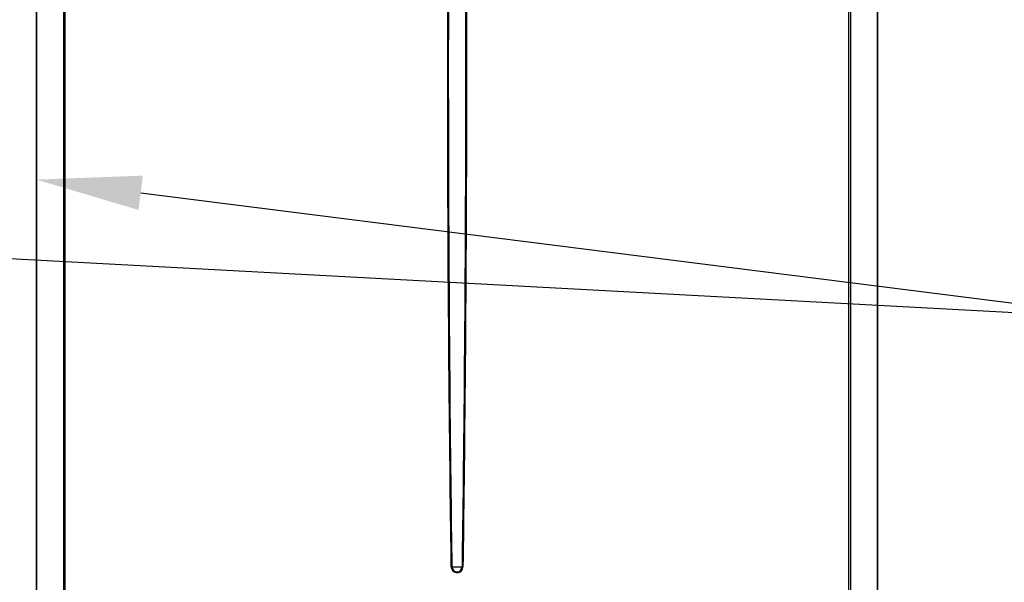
# Model space of a CAD drawing. Header units: centimetres. Extents: x 4745 to 39369, y 17389 to 19524.
# Tile 26 of 188: x 15478 to 15548, y 18170 to 18210. Entities that reach past the tile are written whole.
import ezdxf
from ezdxf import colors
from ezdxf.entities.mleader import LeaderData, LeaderLine
from ezdxf.math import Vec2, Vec3

# ---------------------------------------------------------------- set-up
doc = ezdxf.new("R2010")
doc.units = ezdxf.units.CM
doc.layers.add('$_urządzenia', color=250, linetype='Continuous')
doc.layers.add('IS_Opis', color=250, linetype='Continuous', lineweight=9)
doc.styles.add('styl1', font='ARIALN.TTF')

# ---------------------------------------------------------------- blocks, each defined once
blk = doc.blocks.new('A$C92957c0b')
at = {"layer": '$_urządzenia'}
for p, q in [((-300, -1125.6), (-300, -30.4)), ((-299.63, -1125.6), (-299.63, -30.4)), ((-280.56, -30.4), (-280.56, -1125.6)), ((-279.34, -1127), (-279.34, -29)), ((279.34, -1127), (279.34, -29)), ((280.56, -30.4), (280.56, -1125.6)), ((299.63, -1125.6), (299.63, -30.4)), ((300, -1125.6), (300, -30.4)), ((-3.51, -854), (-4.15, -854.02)), ((-3.51, -854), (3.51, -854)), ((3.51, -854), (4.15, -854.02))]:
    blk.add_line(p, q, dxfattribs=at)
for points in [[(-4.15, -854.02), (-4.25, -847.27), (-4.34, -840.26), (-4.44, -832.98), (-4.54, -825.46), (-4.64, -817.67), (-4.74, -809.58), (-4.84, -801.18), (-4.95, -792.47), (-5.05, -783.38), (-5.16, -773.91), (-5.27, -764.06), (-5.37, -753.76), (-5.48, -742.97), (-5.59, -731.74), (-5.7, -720.1), (-5.8, -708.02), (-5.91, -695.53), (-6.01, -682.85), (-6.1, -669.96), (-6.19, -656.87), (-6.27, -643.77), (-6.35, -630.7), (-6.42, -617.61), (-6.48, -604.57), (-6.53, -591.61), (-6.58, -578.68), (-6.62, -565.73), (-6.65, -552.78), (-6.68, -539.81), (-6.7, -526.63), (-6.71, -513.28), (-6.72, -499.73), (-6.72, -485.73), (-6.71, -471.23), (-6.69, -456.29)], [(-3.51, -854), (-3.61, -847.25), (-3.7, -840.24), (-3.8, -832.96), (-3.9, -825.44), (-4, -817.66), (-4.1, -809.56), (-4.2, -801.16), (-4.31, -792.45), (-4.41, -783.36), (-4.52, -773.89), (-4.62, -764.04), (-4.73, -753.74), (-4.84, -742.95), (-4.94, -731.72), (-5.05, -720.08), (-5.15, -708), (-5.25, -695.52), (-5.35, -682.83), (-5.44, -669.95), (-5.52, -656.86), (-5.6, -643.76), (-5.67, -630.68), (-5.74, -617.6), (-5.8, -604.55), (-5.85, -591.59), (-5.89, -578.67), (-5.93, -565.72), (-5.96, -552.77), (-5.99, -539.8), (-6.01, -526.62), (-6.02, -513.27), (-6.02, -499.72), (-6.02, -485.72), (-6.01, -471.22), (-5.99, -456.28)], [(5.99, -453.85), (6.01, -466.78), (6.02, -479.59), (6.02, -492.4), (6.02, -505.25), (6.02, -518.1), (6, -530.98), (5.98, -543.92), (5.95, -556.91), (5.92, -569.89), (5.88, -582.87), (5.83, -595.85), (5.78, -608.78), (5.72, -621.66), (5.65, -634.48), (5.58, -647.23), (5.5, -659.92), (5.42, -672.53), (5.33, -684.96), (5.24, -697.23), (5.14, -709.31), (5.04, -721.03), (4.94, -732.33), (4.83, -743.26), (4.73, -753.78), (4.62, -763.87), (4.52, -773.56), (4.42, -782.9), (4.31, -791.87), (4.21, -800.49), (4.11, -808.83), (4.01, -816.89), (3.91, -824.67), (3.81, -832.26), (3.71, -839.7), (3.61, -846.94), (3.51, -854)], [(6.68, -453.85), (6.7, -466.79), (6.71, -479.6), (6.72, -492.41), (6.72, -505.26), (6.71, -518.1), (6.69, -530.99), (6.67, -543.94), (6.64, -556.92), (6.61, -569.9), (6.56, -582.88), (6.51, -595.86), (6.46, -608.79), (6.4, -621.67), (6.33, -634.49), (6.25, -647.24), (6.17, -659.93), (6.08, -672.55), (5.99, -684.98), (5.89, -697.25), (5.79, -709.33), (5.69, -721.05), (5.59, -732.34), (5.48, -743.27), (5.37, -753.8), (5.27, -763.89), (5.16, -773.58), (5.06, -782.91), (4.95, -791.89), (4.85, -800.5), (4.75, -808.85), (4.65, -816.91), (4.55, -824.69), (4.45, -832.28), (4.35, -839.71), (4.25, -846.96), (4.15, -854.02)]]:
    blk.add_lwpolyline(points, dxfattribs=at)
for radius, start, end in [(4.15, 180.24419, 359.75581), (3.51, 180, 0)]:
    blk.add_arc((0, -854), radius, start, end, dxfattribs=at)

msp = doc.modelspace()

# ---------------------------------------------------------------- block references
at = {"layer": '$_urządzenia', "xscale": 0.1, "yscale": 0.1, "zscale": 0.1}
msp.add_blockref('A$C92957c0b', (15509.216, 18256.513), dxfattribs=at)

# ---------------------------------------------------------------- leaders
at = {"layer": 'IS_Opis'}
ml = msp.add_multileader_mtext('Standard', dxfattribs=at)
ml.set_content('Projektowany kocioł gazowy 1-funkcyjny 29,5kW z zamkniętą komorą spalania.', color=256, style='styl1')
ml.set_leader_properties()
ml.build(insert=Vec2(0, 0))
ml.multileader.update_dxf_attribs({"dogleg_length": 5, "arrow_head_size": 7.5})
ctx = ml.context
ctx.base_point, ctx.char_height, ctx.arrow_head_size, ctx.landing_gap_size, ctx.plane_origin = Vec3(15107.702, 18198.713), 12, 7.5, 5, Vec3(15436.327, 18046.914)
ctx.text_align_type = 2
notes = []
notes.append((ctx, [(1, (1, 1, 0), (15371.924, 18198.713), (-1, 0), 10.121, [(1, [(15479.216, 18198.713), (15558.434, 18188.713)], 0, [])])]))
ctx.mtext.insert, ctx.mtext.width, ctx.mtext.defined_height, ctx.mtext.alignment, ctx.mtext.flow_direction = Vec3(15356.803, 18206.452), 283.21555, 76.915, 3, 5
for ctx, leaders in notes:
    for number, flags, end, landing, length, lines in leaders:
        leader = LeaderData()
        leader.index, (leader.has_last_leader_line, leader.has_dogleg_vector, leader.attachment_direction) = number, flags
        leader.last_leader_point, leader.dogleg_vector, leader.dogleg_length = Vec3(end), Vec3(landing), length
        for number, points, colour, breaks in lines:
            line = LeaderLine()
            line.index, line.vertices, line.color, line.breaks = number, Vec3.list(points), colors.encode_raw_color(colour), breaks
            leader.lines.append(line)
        ctx.leaders.append(leader)

doc.saveas('drawing.dxf')
